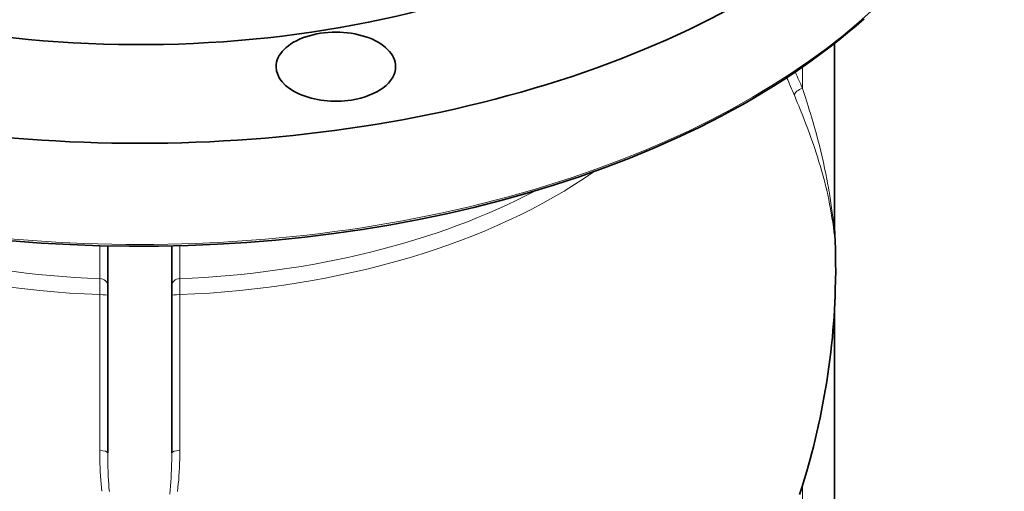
# Model space of a CAD drawing. Extents: x 330 to 1162, y 128 to 876.
# Tile 8 of 9: x 1042 to 1158, y 714 to 770. Entities that reach past the tile are written whole.
import ezdxf

# ---------------------------------------------------------------- set-up
doc = ezdxf.new("R2010")
doc.units = 0

msp = doc.modelspace()

# ---------------------------------------------------------------- linework, layer by layer
at = {"color": 7, "lineweight": 35}
for p, q in [((1137.63, 744.47), (1137.63, 766.75)), ((1052.52, 718.85), (1052.52, 743.07)), ((1060.02, 718.85), (1060.02, 743.07)), ((1137.63, 680.45), (1137.63, 735.62))]:
    msp.add_line(p, q, dxfattribs=at)
at = {"color": 7, "lineweight": 13, "ltscale": 0.125125}
msp.add_line((1133.88, 761.49), (1133.88, 764), dxfattribs=at)
at = {"color": 7, "lineweight": 13, "ltscale": 0.192194}
for p, q in [((1051.58, 743.09), (1051.58, 739.25)), ((1060.96, 743.09), (1060.95, 739.25))]:
    msp.add_line(p, q, dxfattribs=at)
at = {"color": 7, "lineweight": 13}
for p, q in [((1051.58, 719.13), (1051.58, 737.37)), ((1060.96, 719.13), (1060.96, 737.37)), ((1133.88, 682.08), (1133.88, 715.08))]:
    msp.add_line(p, q, dxfattribs=at)
at = {"color": 7, "lineweight": 35}
for points in [[(1141.11, 769.65), (1140.16, 768.82), (1139.17, 767.99), (1138.17, 767.18), (1137.14, 766.37), (1136.09, 765.58), (1135.01, 764.8), (1133.92, 764.03), (1132.8, 763.26), (1131.66, 762.51), (1130.49, 761.77), (1129.31, 761.05), (1128.1, 760.33), (1126.88, 759.63), (1125.63, 758.94), (1124.36, 758.26), (1123.07, 757.59), (1121.77, 756.94), (1119.1, 755.67), (1116.36, 754.46), (1113.54, 753.3), (1110.66, 752.2), (1107.72, 751.16), (1104.72, 750.17), (1101.66, 749.25), (1098.55, 748.38), (1095.39, 747.58), (1092.19, 746.84), (1088.94, 746.16), (1085.66, 745.55), (1082.34, 745), (1078.99, 744.52), (1075.62, 744.11), (1072.22, 743.76), (1068.8, 743.48), (1065.37, 743.26), (1061.93, 743.12), (1058.48, 743.04), (1055.03, 743.03), (1051.58, 743.09), (1048.14, 743.22), (1044.71, 743.41), (1041.29, 743.67)], [(1133.53, 713.98), (1133.84, 714.94), (1134.11, 715.83), (1134.38, 716.72), (1134.58, 717.42), (1134.77, 718.12), (1134.97, 718.85), (1135.16, 719.57), (1135.37, 720.43), (1135.57, 721.28), (1135.76, 722.12), (1135.94, 722.97), (1136.12, 723.81), (1136.28, 724.66), (1136.44, 725.51), (1136.59, 726.36), (1136.73, 727.21), (1136.86, 728.07), (1136.98, 728.92), (1137.09, 729.78), (1137.2, 730.65), (1137.29, 731.51), (1137.38, 732.34), (1137.45, 733.17), (1137.52, 733.98), (1137.58, 734.78), (1137.63, 735.59), (1137.67, 736.4), (1137.71, 737.21), (1137.73, 738.02), (1137.76, 739.07), (1137.77, 740.12), (1137.76, 740.99), (1137.76, 741.86), (1137.74, 742.74), (1137.71, 743.59), (1137.67, 744.43), (1137.63, 745.28)]]:
    msp.add_lwpolyline(points, dxfattribs=at)
at = {"color": 7, "lineweight": 13}
for points in [[(1133.88, 761.49), (1134.16, 760.66), (1134.42, 759.82), (1134.55, 759.41), (1134.68, 758.99), (1134.81, 758.58), (1134.93, 758.18), (1135.13, 757.49), (1135.32, 756.82), (1135.51, 756.14), (1135.69, 755.47), (1135.86, 754.8), (1136.03, 754.14), (1136.19, 753.48), (1136.34, 752.82), (1136.48, 752.16), (1136.62, 751.51), (1136.74, 750.86), (1136.86, 750.22), (1136.92, 749.89), (1136.98, 749.57), (1137.03, 749.25), (1137.08, 748.93), (1137.17, 748.37), (1137.25, 747.81), (1137.32, 747.25), (1137.39, 746.7), (1137.46, 746.16), (1137.51, 745.62), (1137.56, 745.11), (1137.59, 744.76), (1137.61, 744.58), (1137.62, 744.5), (1137.62, 744.46), (1137.62, 744.44), (1137.63, 744.43), (1137.63, 744.43), (1137.63, 744.43), (1137.63, 744.43), (1137.63, 744.43), (1137.63, 744.43), (1137.63, 744.43), (1137.63, 744.43), (1137.63, 744.44), (1137.63, 744.47)], [(1132.94, 760.69), (1133.28, 759.86), (1133.45, 759.45), (1133.62, 759.04), (1133.83, 758.5), (1134.05, 757.96), (1134.25, 757.42), (1134.51, 756.75), (1134.75, 756.09), (1134.87, 755.76), (1134.98, 755.43), (1135.16, 754.94), (1135.32, 754.45), (1135.48, 753.97), (1135.64, 753.48), (1135.81, 752.92), (1135.98, 752.35), (1136.14, 751.79), (1136.3, 751.23), (1136.45, 750.68), (1136.59, 750.12), (1136.72, 749.58), (1136.84, 749.03), (1136.96, 748.49), (1137.06, 747.96), (1137.17, 747.42), (1137.26, 746.89), (1137.34, 746.37), (1137.42, 745.86), (1137.47, 745.53), (1137.51, 745.21), (1137.57, 744.73), (1137.6, 744.53), (1137.61, 744.44), (1137.62, 744.39), (1137.62, 744.37), (1137.63, 744.36), (1137.63, 744.36), (1137.63, 744.36), (1137.63, 744.36), (1137.63, 744.36), (1137.63, 744.36), (1137.63, 744.37), (1137.63, 744.38), (1137.63, 744.41), (1137.63, 744.49)], [(1051.58, 737.37), (1051.58, 737.89), (1051.59, 738.39), (1051.59, 738.65), (1051.59, 738.9), (1051.58, 739.08), (1051.58, 739.25)], [(1060.96, 737.37), (1060.95, 737.89), (1060.95, 738.39), (1060.95, 738.65), (1060.95, 738.9), (1060.95, 739.08), (1060.95, 739.25)], [(1133.96, 715.34), (1134.08, 715.71), (1134.2, 716.09), (1134.32, 716.47), (1134.41, 716.76), (1134.49, 717.05), (1134.66, 717.63), (1134.83, 718.21), (1134.99, 718.79), (1135.14, 719.38), (1135.29, 719.98), (1135.44, 720.57), (1135.58, 721.15), (1135.71, 721.74), (1135.84, 722.33), (1135.96, 722.92), (1136.09, 723.51), (1136.2, 724.11), (1136.31, 724.7), (1136.42, 725.31), (1136.53, 725.91), (1136.63, 726.52), (1136.72, 727.13), (1136.82, 727.74), (1136.9, 728.36), (1136.99, 728.97)], [(1051.58, 719.13), (1051.58, 718.88), (1051.58, 718.64), (1051.58, 718.38), (1051.59, 718.13), (1051.6, 717.63), (1051.62, 717.13), (1051.65, 716.63), (1051.68, 716.14), (1051.71, 715.69), (1051.74, 715.25), (1051.78, 714.8), (1051.82, 714.36)], [(1052.52, 718.85), (1052.52, 718.59), (1052.52, 718.32), (1052.52, 718.05), (1052.53, 717.77), (1052.54, 717.23), (1052.56, 716.69), (1052.59, 716.16), (1052.62, 715.62), (1052.64, 715.19), (1052.67, 714.76), (1052.71, 714.34)], [(1059.8, 714.01), (1059.84, 714.49), (1059.88, 714.97), (1059.91, 715.45), (1059.94, 715.93), (1059.95, 716.22), (1059.96, 716.52), (1059.98, 716.81), (1059.99, 717.1), (1060, 717.53), (1060.01, 717.97), (1060.02, 718.41), (1060.02, 718.85)], [(1060.71, 714.35), (1060.75, 714.79), (1060.79, 715.24), (1060.83, 715.68), (1060.86, 716.12), (1060.89, 716.62), (1060.91, 717.12), (1060.93, 717.62), (1060.95, 718.12), (1060.95, 718.38), (1060.96, 718.63), (1060.96, 718.88), (1060.96, 719.13)]]:
    msp.add_lwpolyline(points, dxfattribs=at)
for centre, radius, start, end in [((1075.53, 736.91), 63.32, 22.849, 24.7513), ((1075.22, 736.36), 62.64, 22.8491, 24.9136)]:
    msp.add_arc(centre, radius, start, end, dxfattribs=at)
at = {"color": 7, "lineweight": 35}
for centre, major_axis, start_param, end_param in [((1056.27, 813.53), (81.25, 0), 2.856194, 7.068785), ((1056.27, 813.53), (101.25, 0), 3.141621, 6.283214), ((1079.24, 764.04), (7, 0), 6.283168, 9.424761), ((1079.24, 764.04), (7, 0), 3.141575, 4.974188), ((1079.24, 764.04), (7, 0), 4.974188, 6.283168)]:
    msp.add_ellipse(centre, major_axis=major_axis, ratio=0.57735, start_param=start_param, end_param=end_param, dxfattribs=at)
at = {"color": 7, "lineweight": 13}
for centre, major_axis, ratio, start_param, end_param in [((1056.27, 801.7), (101.25, 0), 0.57735, 3.141621, 6.283214), ((1133.88, 760.92), (0.922, 0.388), 0.545949, 1.344709, 2.857697), ((1056.27, 777.09), (68.96, 0), 0.57735, 3.830527, 4.644297), ((1056.27, 777.09), (68.96, 0), 0.57735, 4.780481, 5.594367), ((1056.27, 778.84), (-68.75, 0), 0.57735, 0.831335, 1.50258), ((1056.27, 778.84), (-68.75, 0), 0.57735, 1.639013, 2.310366), ((1051.52, 738.43), (1, 0), 0.822217, 0, 1.5067), ((1061.02, 738.43), (1, 0), 0.822217, 1.634893, 3.141593), ((1051.52, 737.3), (1, 0), 0.069147, 0, 1.51259), ((1061.02, 737.3), (1, 0), 0.069146, 1.629003, 3.141593), ((1051.52, 718.85), (1, 0), 0.280345, 0, 1.512988), ((1061.02, 718.85), (1, 0), 0.280346, 1.628605, 3.141592)]:
    msp.add_ellipse(centre, major_axis=major_axis, ratio=ratio, start_param=start_param, end_param=end_param, dxfattribs=at)

doc.saveas('drawing.dxf')
